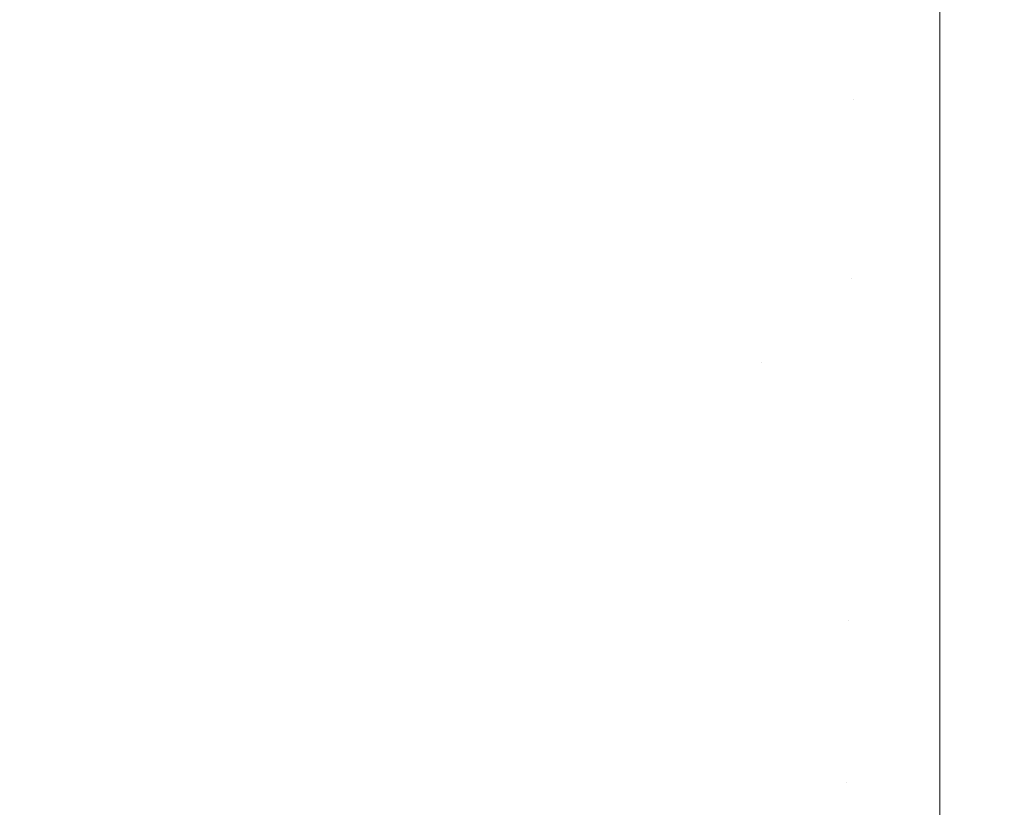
# Model space of a CAD drawing. Header units: centimetres. Extents: x -17.1 to 18.2, y 4.2 to 6.
# Tile 18 of 256: x -17.02903 to -17.0197, y 4.21465 to 4.22211. Entities that reach past the tile are written whole.
import ezdxf

# ---------------------------------------------------------------- set-up
doc = ezdxf.new("R2010")
doc.units = ezdxf.units.CM
doc.header["$LTSCALE"] = 2.54
doc.layers.add('Lucido design-1', color=7, linetype='Continuous')

# ---------------------------------------------------------------- blocks, each defined once
blk = doc.blocks.new('Gruppo-3-1')
at = {"color": 7, "linetype": 'Continuous', "lineweight": 9}
for points, invisible_edges in [([(-17.0276174, 4.2221233, -2276.2606853), (-17.026812, 4.2219611, -2276.2606853), (-17.0266685, 4.2236879, -2276.2585159), (-17.0274561, 4.2238465, -2276.2585159)], 15), ([(-17.0258786, 4.2235476, -2276.2585159), (-17.0266685, 4.2236879, -2276.2585159), (-17.026812, 4.2219611, -2276.2606853), (-17.0260042, 4.2218177, -2276.2606853)], 15), ([(-17.0211246, 4.221357, -2276.2606853), (-17.0203085, 4.2208767, -2276.2612938), (-17.0203085, 4.2236076, -2276.2578912), (-17.0211066, 4.2230971, -2276.2585159)], 13), ([(-17.0203085, 4.2236076, -2276.2578912), (-17.0203085, 4.2208767, -2276.2612938), (18.1472337, 4.2208767, -2276.2612938), (18.1472337, 4.2222307, -2276.2596068)], 10), ([(18.1472337, 4.2236076, -2276.9864487), (18.1472337, 4.2208767, -2276.9830461), (-17.0203085, 4.2208767, -2276.9830461), (-17.0203085, 4.2222307, -2276.9847332)], 10), ([(-17.0260042, 4.2218177, -2276.2606853), (-17.0251944, 4.2216932, -2276.2606853), (-17.0250866, 4.2234259, -2276.2585159), (-17.0258786, 4.2235476, -2276.2585159)], 15), ([(-17.0242929, 4.2233227, -2276.2585159), (-17.0250866, 4.2234259, -2276.2585159), (-17.0251944, 4.2216932, -2276.2606853), (-17.0243828, 4.2215877, -2276.2606853)], 15), ([(-17.0243828, 4.2215877, -2276.2606853), (-17.0235698, 4.2215013, -2276.2606853), (-17.0234978, 4.2232382, -2276.2585159), (-17.0242929, 4.2233227, -2276.2585159)], 15), ([(-17.0227015, 4.2231724, -2276.2585159), (-17.0234978, 4.2232382, -2276.2585159), (-17.0235698, 4.2215013, -2276.2606853), (-17.0227555, 4.221434, -2276.2606853)], 15), ([(-17.0267407, 4.2228191, -2276.9847481), (-17.026812, 4.2219611, -2276.9836547), (-17.0284201, 4.2223042, -2276.9836547), (-17.0283312, 4.2231585, -2276.9847481)], 15), ([(-17.0227555, 4.221434, -2276.2606853), (-17.0219403, 4.2213859, -2276.2606853), (-17.0219043, 4.2231253, -2276.2585159), (-17.0227015, 4.2231724, -2276.2585159)], 15), ([(-17.0211066, 4.2230971, -2276.2585159), (-17.0219043, 4.2231253, -2276.2585159), (-17.0219403, 4.2213859, -2276.2606853), (-17.0211246, 4.221357, -2276.2606853)], 15), ([(-17.0251409, 4.2225541, -2276.9847481), (-17.0251944, 4.2216932, -2276.9836547), (-17.026812, 4.2219611, -2276.9836547), (-17.0267407, 4.2228191, -2276.9847481)], 15), ([(-17.0301216, 4.221883, -2276.982544), (-17.0300165, 4.2227216, -2276.9836547), (-17.0284201, 4.2223042, -2276.9836547), (-17.0285079, 4.2214611, -2276.982544)], 15), ([(-17.0294115, 4.2208334, -2276.2629238), (-17.0285945, 4.2206296, -2276.2629238), (-17.0284201, 4.2223042, -2276.2606853), (-17.0292199, 4.2225037, -2276.2606853)], 15), ([(-17.023534, 4.2223643, -2276.9847481), (-17.0235698, 4.2215013, -2276.9836547), (-17.0251944, 4.2216932, -2276.9836547), (-17.0251409, 4.2225541, -2276.9847481)], 15), ([(-17.0276174, 4.2221233, -2276.2606853), (-17.0284201, 4.2223042, -2276.2606853), (-17.0285945, 4.2206296, -2276.2629238), (-17.0277745, 4.2204448, -2276.2629238)], 15), ([(-17.0285079, 4.2214611, -2276.982544), (-17.0284201, 4.2223042, -2276.9836547), (-17.026812, 4.2219611, -2276.9836547), (-17.0268824, 4.2211143, -2276.982544)], 15), ([(-17.0219224, 4.2222502, -2276.9847481), (-17.0219403, 4.2213859, -2276.9836547), (-17.0235698, 4.2215013, -2276.9836547), (-17.023534, 4.2223643, -2276.9847481)], 15), ([(-17.0203085, 4.2222307, -2276.9847332), (-17.0203085, 4.2208767, -2276.9830461), (-17.0219403, 4.2213859, -2276.9836547), (-17.0219224, 4.2222502, -2276.9847481)], 14), ([(-17.0277745, 4.2204448, -2276.2629238), (-17.0269518, 4.2202791, -2276.2629238), (-17.026812, 4.2219611, -2276.2606853), (-17.0276174, 4.2221233, -2276.2606853)], 15), ([(-17.0260042, 4.2218177, -2276.2606853), (-17.026812, 4.2219611, -2276.2606853), (-17.0269518, 4.2202791, -2276.2629238), (-17.0261267, 4.2201326, -2276.2629238)], 15), ([(-17.0268824, 4.2211143, -2276.982544), (-17.026812, 4.2219611, -2276.9836547), (-17.0251944, 4.2216932, -2276.9836547), (-17.0252473, 4.2208435, -2276.982544)], 15), ([(-17.0285079, 4.2214611, -2276.982544), (-17.0285945, 4.2206296, -2276.9814162), (-17.0302252, 4.2210559, -2276.9814162), (-17.0301216, 4.221883, -2276.982544)], 15), ([(-17.0261267, 4.2201326, -2276.2629238), (-17.0252995, 4.2200054, -2276.2629238), (-17.0251944, 4.2216932, -2276.2606853), (-17.0260042, 4.2218177, -2276.2606853)], 15), ([(-17.0243828, 4.2215877, -2276.2606853), (-17.0251944, 4.2216932, -2276.2606853), (-17.0252995, 4.2200054, -2276.2629238), (-17.0244704, 4.2198976, -2276.2629238)], 15), ([(-17.0252473, 4.2208435, -2276.982544), (-17.0251944, 4.2216932, -2276.9836547), (-17.0235698, 4.2215013, -2276.9836547), (-17.0236051, 4.2206495, -2276.982544)], 15), ([(-17.0244704, 4.2198976, -2276.2629238), (-17.0236399, 4.2198094, -2276.2629238), (-17.0235698, 4.2215013, -2276.2606853), (-17.0243828, 4.2215877, -2276.2606853)], 15), ([(-17.0268824, 4.2211143, -2276.982544), (-17.0269518, 4.2202791, -2276.9814162), (-17.0285945, 4.2206296, -2276.9814162), (-17.0285079, 4.2214611, -2276.982544)], 15), ([(-17.0227555, 4.221434, -2276.2606853), (-17.0235698, 4.2215013, -2276.2606853), (-17.0236399, 4.2198094, -2276.2629238), (-17.0228081, 4.2197406, -2276.2629238)], 15), ([(-17.0236051, 4.2206495, -2276.982544), (-17.0235698, 4.2215013, -2276.9836547), (-17.0219403, 4.2213859, -2276.9836547), (-17.021958, 4.2205328, -2276.982544)], 15), ([(-17.0228081, 4.2197406, -2276.2629238), (-17.0219754, 4.2196915, -2276.2629238), (-17.0219403, 4.2213859, -2276.2606853), (-17.0227555, 4.221434, -2276.2606853)], 15), ([(-17.0211246, 4.221357, -2276.2606853), (-17.0219403, 4.2213859, -2276.2606853), (-17.0219754, 4.2196915, -2276.2629238), (-17.0211421, 4.219662, -2276.2629238)], 15), ([(-17.021958, 4.2205328, -2276.982544), (-17.0219403, 4.2213859, -2276.9836547), (-17.0203085, 4.2208767, -2276.9830461)], 11), ([(-17.0211421, 4.219662, -2276.2629238), (-17.0203085, 4.2208767, -2276.2612938), (-17.0211246, 4.221357, -2276.2606853)], 11), ([(-17.0252473, 4.2208435, -2276.982544), (-17.0252995, 4.2200054, -2276.9814162), (-17.0269518, 4.2202791, -2276.9814162), (-17.0268824, 4.2211143, -2276.982544)], 15), ([(-17.0303273, 4.2202408, -2276.9802713), (-17.0302252, 4.2210559, -2276.9814162), (-17.0285945, 4.2206296, -2276.9814162), (-17.0286798, 4.2198101, -2276.9802713)], 15), ([(-17.0295975, 4.2192109, -2276.2652305), (-17.0287638, 4.219003, -2276.2652305), (-17.0285945, 4.2206296, -2276.2629238), (-17.0294115, 4.2208334, -2276.2629238)], 15), ([(-17.0236051, 4.2206495, -2276.982544), (-17.0236399, 4.2198094, -2276.9814162), (-17.0252995, 4.2200054, -2276.9814162), (-17.0252473, 4.2208435, -2276.982544)], 15), ([(-17.0203085, 4.2208767, -2276.9830461), (-17.0203085, 4.2196713, -2276.9814022), (-17.0219754, 4.2196915, -2276.9814162), (-17.021958, 4.2205328, -2276.982544)], 14), ([(-17.0203085, 4.2182968, -2276.2648123), (-17.0203085, 4.2208767, -2276.2612938), (-17.0211421, 4.219662, -2276.2629238)], 10), ([(-17.0203085, 4.2208767, -2276.2612938), (-17.0203085, 4.2182968, -2276.2648123), (18.1472337, 4.2182968, -2276.2648123), (18.1472337, 4.2196713, -2276.2629378)], 10), ([(18.1472337, 4.2196713, -2276.2629378), (18.1472337, 4.2208767, -2276.2612938), (-17.0203085, 4.2208767, -2276.2612938)], 10), ([(18.1472337, 4.2208767, -2276.9830461), (18.1472337, 4.2182968, -2276.9795276), (-17.0203085, 4.2182968, -2276.9795276), (-17.0203085, 4.2196713, -2276.9814022)], 10), ([(-17.0203085, 4.2196713, -2276.9814022), (-17.0203085, 4.2208767, -2276.9830461), (18.1472337, 4.2208767, -2276.9830461)], 10), ([(-17.0277745, 4.2204448, -2276.2629238), (-17.0285945, 4.2206296, -2276.2629238), (-17.0287638, 4.219003, -2276.2652305), (-17.0279271, 4.2188144, -2276.2652305)], 15), ([(-17.0286798, 4.2198101, -2276.9802713), (-17.0285945, 4.2206296, -2276.9814162), (-17.0269518, 4.2202791, -2276.9814162), (-17.0270202, 4.219456, -2276.9802713)], 15), ([(-17.021958, 4.2205328, -2276.982544), (-17.0219754, 4.2196915, -2276.9814162), (-17.0236399, 4.2198094, -2276.9814162), (-17.0236051, 4.2206495, -2276.982544)], 15), ([(-17.0279271, 4.2188144, -2276.2652305), (-17.0270876, 4.2186453, -2276.2652305), (-17.0269518, 4.2202791, -2276.2629238), (-17.0277745, 4.2204448, -2276.2629238)], 15), ([(-17.0286798, 4.2198101, -2276.9802713), (-17.0287638, 4.219003, -2276.9791095), (-17.0304279, 4.219438, -2276.9791095), (-17.0303273, 4.2202408, -2276.9802713)], 15), ([(-17.0261267, 4.2201326, -2276.2629238), (-17.0269518, 4.2202791, -2276.2629238), (-17.0270876, 4.2186453, -2276.2652305), (-17.0262456, 4.2184958, -2276.2652305)], 15), ([(-17.0270202, 4.219456, -2276.9802713), (-17.0269518, 4.2202791, -2276.9814162), (-17.0252995, 4.2200054, -2276.9814162), (-17.0253509, 4.2191795, -2276.9802713)], 15), ([(-17.0262456, 4.2184958, -2276.2652305), (-17.0254015, 4.2183661, -2276.2652305), (-17.0252995, 4.2200054, -2276.2629238), (-17.0261267, 4.2201326, -2276.2629238)], 15), ([(-17.0244704, 4.2198976, -2276.2629238), (-17.0252995, 4.2200054, -2276.2629238), (-17.0254015, 4.2183661, -2276.2652305), (-17.0245555, 4.2182561, -2276.2652305)], 15), ([(-17.0253509, 4.2191795, -2276.9802713), (-17.0252995, 4.2200054, -2276.9814162), (-17.0236399, 4.2198094, -2276.9814162), (-17.0236742, 4.2189814, -2276.9802713)], 15), ([(-17.0245555, 4.2182561, -2276.2652305), (-17.023708, 4.218166, -2276.2652305), (-17.0236399, 4.2198094, -2276.2629238), (-17.0244704, 4.2198976, -2276.2629238)], 15), ([(-17.0270202, 4.219456, -2276.9802713), (-17.0270876, 4.2186453, -2276.9791095), (-17.0287638, 4.219003, -2276.9791095), (-17.0286798, 4.2198101, -2276.9802713)], 15), ([(-17.0228081, 4.2197406, -2276.2629238), (-17.0236399, 4.2198094, -2276.2629238), (-17.023708, 4.218166, -2276.2652305), (-17.0228592, 4.2180959, -2276.2652305)], 15), ([(-17.0236742, 4.2189814, -2276.9802713), (-17.0236399, 4.2198094, -2276.9814162), (-17.0219754, 4.2196915, -2276.9814162), (-17.0219926, 4.2188623, -2276.9802713)], 15), ([(-17.0228592, 4.2180959, -2276.2652305), (-17.0220095, 4.2180457, -2276.2652305), (-17.0219754, 4.2196915, -2276.2629238), (-17.0228081, 4.2197406, -2276.2629238)], 15), ([(-17.0211421, 4.219662, -2276.2629238), (-17.0219754, 4.2196915, -2276.2629238), (-17.0220095, 4.2180457, -2276.2652305), (-17.0211591, 4.2180156, -2276.2652305)], 15), ([(-17.0219926, 4.2188623, -2276.9802713), (-17.0219754, 4.2196915, -2276.9814162), (-17.0203085, 4.2196713, -2276.9814022), (-17.0203085, 4.2182968, -2276.9795276)], 11), ([(-17.0211421, 4.219662, -2276.2629238), (-17.0211591, 4.2180156, -2276.2652305), (-17.0203085, 4.2182968, -2276.2648123)], 11), ([(-17.0305268, 4.2186481, -2276.9779309), (-17.0304279, 4.219438, -2276.9791095), (-17.0287638, 4.219003, -2276.9791095), (-17.0288465, 4.2182088, -2276.9779309)], 15), ([(-17.0253509, 4.2191795, -2276.9802713), (-17.0254015, 4.2183661, -2276.9791095), (-17.0270876, 4.2186453, -2276.9791095), (-17.0270202, 4.219456, -2276.9802713)], 15), ([(-17.0297777, 4.2176399, -2276.2676041), (-17.0289278, 4.217428, -2276.2676041), (-17.0287638, 4.219003, -2276.2652305), (-17.0295975, 4.2192109, -2276.2652305)], 15), ([(-17.0236742, 4.2189814, -2276.9802713), (-17.023708, 4.218166, -2276.9791095), (-17.0254015, 4.2183661, -2276.9791095), (-17.0253509, 4.2191795, -2276.9802713)], 15), ([(-17.0279271, 4.2188144, -2276.2652305), (-17.0287638, 4.219003, -2276.2652305), (-17.0289278, 4.217428, -2276.2676041), (-17.0280748, 4.2172358, -2276.2676041)], 15), ([(-17.0288465, 4.2182088, -2276.9779309), (-17.0287638, 4.219003, -2276.9791095), (-17.0270876, 4.2186453, -2276.9791095), (-17.0271539, 4.2178477, -2276.9779309)], 15), ([(-17.0219926, 4.2188623, -2276.9802713), (-17.0220095, 4.2180457, -2276.9791095), (-17.023708, 4.218166, -2276.9791095), (-17.0236742, 4.2189814, -2276.9802713)], 15), ([(-17.0203085, 4.2182968, -2276.9795276), (-17.0220095, 4.2180457, -2276.9791095), (-17.0219926, 4.2188623, -2276.9802713)], 11), ([(-17.0280748, 4.2172358, -2276.2676041), (-17.027219, 4.2170634, -2276.2676041), (-17.0270876, 4.2186453, -2276.2652305), (-17.0279271, 4.2188144, -2276.2652305)], 15), ([(-17.0288465, 4.2182088, -2276.9779309), (-17.0289278, 4.217428, -2276.9767358), (-17.0306241, 4.2178715, -2276.9767358), (-17.0305268, 4.2186481, -2276.9779309)], 15), ([(-17.0262456, 4.2184958, -2276.2652305), (-17.0270876, 4.2186453, -2276.2652305), (-17.027219, 4.2170634, -2276.2676041), (-17.0263607, 4.216911, -2276.2676041)], 15), ([(-17.0271539, 4.2178477, -2276.9779309), (-17.0270876, 4.2186453, -2276.9791095), (-17.0254015, 4.2183661, -2276.9791095), (-17.0254513, 4.2175657, -2276.9779309)], 15), ([(-17.0263607, 4.216911, -2276.2676041), (-17.0255002, 4.2167787, -2276.2676041), (-17.0254015, 4.2183661, -2276.2652305), (-17.0262456, 4.2184958, -2276.2652305)], 15), ([(-17.0245555, 4.2182561, -2276.2652305), (-17.0254015, 4.2183661, -2276.2652305), (-17.0255002, 4.2167787, -2276.2676041), (-17.0246379, 4.2166666, -2276.2676041)], 15), ([(-17.0254513, 4.2175657, -2276.9779309), (-17.0254015, 4.2183661, -2276.9791095), (-17.023708, 4.218166, -2276.9791095), (-17.0237412, 4.2173636, -2276.9779309)], 15), ([(-17.0220261, 4.2172422, -2276.9779309), (-17.0220095, 4.2180457, -2276.9791095), (-17.0203085, 4.2182968, -2276.9795276), (-17.0203085, 4.2172212, -2276.9779179)], 11), ([(-17.0211756, 4.2164215, -2276.2676041), (-17.0203085, 4.2158729, -2276.26844), (-17.0203085, 4.2182968, -2276.2648123), (-17.0211591, 4.2180156, -2276.2652305)], 13), ([(-17.0203085, 4.2182968, -2276.2648123), (-17.0203085, 4.2158729, -2276.26844), (18.1472337, 4.2158729, -2276.26844), (18.1472337, 4.2172212, -2276.2664221)], 10), ([(18.1472337, 4.2172212, -2276.2664221), (18.1472337, 4.2182968, -2276.2648123), (-17.0203085, 4.2182968, -2276.2648123)], 10), ([(18.1472337, 4.2182968, -2276.9795276), (18.1472337, 4.2158729, -2276.9758999), (-17.0203085, 4.2158729, -2276.9758999), (-17.0203085, 4.2172212, -2276.9779179)], 10), ([(-17.0203085, 4.2172212, -2276.9779179), (-17.0203085, 4.2182968, -2276.9795276), (18.1472337, 4.2182968, -2276.9795276)], 10), ([(-17.0271539, 4.2178477, -2276.9779309), (-17.027219, 4.2170634, -2276.9767358), (-17.0289278, 4.217428, -2276.9767358), (-17.0288465, 4.2182088, -2276.9779309)], 15), ([(-17.0246379, 4.2166666, -2276.2676041), (-17.0237739, 4.2165748, -2276.2676041), (-17.023708, 4.218166, -2276.2652305), (-17.0245555, 4.2182561, -2276.2652305)], 15), ([(-17.0228592, 4.2180959, -2276.2652305), (-17.023708, 4.218166, -2276.2652305), (-17.0237739, 4.2165748, -2276.2676041), (-17.0229086, 4.2165033, -2276.2676041)], 15), ([(-17.0237412, 4.2173636, -2276.9779309), (-17.023708, 4.218166, -2276.9791095), (-17.0220095, 4.2180457, -2276.9791095), (-17.0220261, 4.2172422, -2276.9779309)], 15), ([(-17.0229086, 4.2165033, -2276.2676041), (-17.0220425, 4.2164522, -2276.2676041), (-17.0220095, 4.2180457, -2276.2652305), (-17.0228592, 4.2180959, -2276.2652305)], 15), ([(-17.0211591, 4.2180156, -2276.2652305), (-17.0220095, 4.2180457, -2276.2652305), (-17.0220425, 4.2164522, -2276.2676041), (-17.0211756, 4.2164215, -2276.2676041)], 15), ([(-17.0307197, 4.2171085, -2276.9755243), (-17.0306241, 4.2178715, -2276.9767358), (-17.0289278, 4.217428, -2276.9767358), (-17.0290077, 4.2166609, -2276.9755243)], 15), ([(-17.0254513, 4.2175657, -2276.9779309), (-17.0255002, 4.2167787, -2276.9767358), (-17.027219, 4.2170634, -2276.9767358), (-17.0271539, 4.2178477, -2276.9779309)], 15), ([(-17.0299515, 4.2161239, -2276.2700433), (-17.0290861, 4.2159081, -2276.2700433), (-17.0289278, 4.217428, -2276.2676041), (-17.0297777, 4.2176399, -2276.2676041)], 15), ([(-17.0237412, 4.2173636, -2276.9779309), (-17.0237739, 4.2165748, -2276.9767358), (-17.0255002, 4.2167787, -2276.9767358), (-17.0254513, 4.2175657, -2276.9779309)], 15), ([(-17.0280748, 4.2172358, -2276.2676041), (-17.0289278, 4.217428, -2276.2676041), (-17.0290861, 4.2159081, -2276.2700433), (-17.0282174, 4.2157123, -2276.2700433)], 15), ([(-17.0290077, 4.2166609, -2276.9755243), (-17.0289278, 4.217428, -2276.9767358), (-17.027219, 4.2170634, -2276.9767358), (-17.0272831, 4.2162929, -2276.9755243)], 15), ([(-17.0220261, 4.2172422, -2276.9779309), (-17.0220425, 4.2164522, -2276.9767358), (-17.0237739, 4.2165748, -2276.9767358), (-17.0237412, 4.2173636, -2276.9779309)], 15), ([(-17.0282174, 4.2157123, -2276.2700433), (-17.0273459, 4.2155368, -2276.2700433), (-17.027219, 4.2170634, -2276.2676041), (-17.0280748, 4.2172358, -2276.2676041)], 15), ([(-17.0203085, 4.2172212, -2276.9779179), (-17.0203085, 4.2158729, -2276.9758999), (-17.0220425, 4.2164522, -2276.9767358), (-17.0220261, 4.2172422, -2276.9779309)], 14), ([(-17.0290077, 4.2166609, -2276.9755243), (-17.0290861, 4.2159081, -2276.9742967), (-17.0308135, 4.2163597, -2276.9742967), (-17.0307197, 4.2171085, -2276.9755243)], 15), ([(-17.0263607, 4.216911, -2276.2676041), (-17.027219, 4.2170634, -2276.2676041), (-17.0273459, 4.2155368, -2276.2700433), (-17.0264719, 4.2153816, -2276.2700433)], 15), ([(-17.0272831, 4.2162929, -2276.9755243), (-17.027219, 4.2170634, -2276.9767358), (-17.0255002, 4.2167787, -2276.9767358), (-17.0255483, 4.2160056, -2276.9755243)], 15), ([(-17.0264719, 4.2153816, -2276.2700433), (-17.0255956, 4.2152468, -2276.2700433), (-17.0255002, 4.2167787, -2276.2676041), (-17.0263607, 4.216911, -2276.2676041)], 15), ([(-17.0246379, 4.2166666, -2276.2676041), (-17.0255002, 4.2167787, -2276.2676041), (-17.0255956, 4.2152468, -2276.2700433), (-17.0247173, 4.2151327, -2276.2700433)], 15), ([(-17.0255483, 4.2160056, -2276.9755243), (-17.0255002, 4.2167787, -2276.9767358), (-17.0237739, 4.2165748, -2276.9767358), (-17.023806, 4.2157998, -2276.9755243)], 15), ([(-17.0272831, 4.2162929, -2276.9755243), (-17.0273459, 4.2155368, -2276.9742967), (-17.0290861, 4.2159081, -2276.9742967), (-17.0290077, 4.2166609, -2276.9755243)], 15), ([(-17.0247173, 4.2151327, -2276.2700433), (-17.0238375, 4.2150392, -2276.2700433), (-17.0237739, 4.2165748, -2276.2676041), (-17.0246379, 4.2166666, -2276.2676041)], 15), ([(-17.0229086, 4.2165033, -2276.2676041), (-17.0237739, 4.2165748, -2276.2676041), (-17.0238375, 4.2150392, -2276.2700433), (-17.0229564, 4.2149663, -2276.2700433)], 15), ([(-17.023806, 4.2157998, -2276.9755243), (-17.0237739, 4.2165748, -2276.9767358), (-17.0220425, 4.2164522, -2276.9767358), (-17.0220585, 4.215676, -2276.9755243)], 15), ([(-17.0229564, 4.2149663, -2276.2700433), (-17.0220743, 4.2149143, -2276.2700433), (-17.0220425, 4.2164522, -2276.2676041), (-17.0229086, 4.2165033, -2276.2676041)], 15), ([(-17.0211756, 4.2164215, -2276.2676041), (-17.0220425, 4.2164522, -2276.2676041), (-17.0220743, 4.2149143, -2276.2700433), (-17.0211916, 4.2148831, -2276.2700433)], 15), ([(-17.0220585, 4.215676, -2276.9755243), (-17.0220425, 4.2164522, -2276.9767358), (-17.0203085, 4.2158729, -2276.9758999)], 11), ([(-17.0211916, 4.2148831, -2276.2700433), (-17.0203085, 4.2158729, -2276.26844), (-17.0211756, 4.2164215, -2276.2676041)], 11), ([(-17.0255483, 4.2160056, -2276.9755243), (-17.0255956, 4.2152468, -2276.9742967), (-17.0273459, 4.2155368, -2276.9742967), (-17.0272831, 4.2162929, -2276.9755243)], 15), ([(-17.023806, 4.2157998, -2276.9755243), (-17.0238375, 4.2150392, -2276.9742967), (-17.0255956, 4.2152468, -2276.9742967), (-17.0255483, 4.2160056, -2276.9755243)], 15), ([(-17.0282174, 4.2157123, -2276.2700433), (-17.0290861, 4.2159081, -2276.2700433), (-17.0292382, 4.2144467, -2276.2725463), (-17.0283545, 4.2142475, -2276.2725463)], 15), ([(-17.0291629, 4.2151698, -2276.973053), (-17.0290861, 4.2159081, -2276.9742967), (-17.0273459, 4.2155368, -2276.9742967), (-17.0274075, 4.2147953, -2276.973053)], 15), ([(-17.0203085, 4.2158729, -2276.9758999), (-17.0203085, 4.2148926, -2276.9742845), (-17.0220743, 4.2149143, -2276.9742967), (-17.0220585, 4.215676, -2276.9755243)], 14), ([(-17.0203085, 4.2136095, -2276.27217), (-17.0203085, 4.2158729, -2276.26844), (-17.0211916, 4.2148831, -2276.2700433)], 10), ([(-17.0203085, 4.2158729, -2276.26844), (-17.0203085, 4.2136095, -2276.27217), (18.1472337, 4.2136095, -2276.27217), (18.1472337, 4.2141399, -2276.2712958)], 10), ([(18.1472337, 4.2141399, -2276.2712958), (18.1472337, 4.2148926, -2276.2700554), (-17.0203085, 4.2158729, -2276.26844)], 10), ([(18.1472337, 4.2148926, -2276.2700554), (18.1472337, 4.2158729, -2276.26844), (-17.0203085, 4.2158729, -2276.26844)], 10), ([(18.1472337, 4.2158729, -2276.9758999), (-17.0203085, 4.2141399, -2276.9730442), (-17.0203085, 4.2148926, -2276.9742845)], 9), ([(18.1472337, 4.2158729, -2276.9758999), (18.1472337, 4.2136095, -2276.97217), (-17.0203085, 4.2136095, -2276.97217), (-17.0203085, 4.2141399, -2276.9730442)], 10), ([(-17.0203085, 4.2148926, -2276.9742845), (-17.0203085, 4.2158729, -2276.9758999), (18.1472337, 4.2158729, -2276.9758999)], 10), ([(-17.0220585, 4.215676, -2276.9755243), (-17.0220743, 4.2149143, -2276.9742967), (-17.0238375, 4.2150392, -2276.9742967), (-17.023806, 4.2157998, -2276.9755243)], 15), ([(-17.0283545, 4.2142475, -2276.2725463), (-17.0274679, 4.2140689, -2276.2725463), (-17.0273459, 4.2155368, -2276.2700433), (-17.0282174, 4.2157123, -2276.2700433)], 15), ([(-17.0264719, 4.2153816, -2276.2700433), (-17.0273459, 4.2155368, -2276.2700433), (-17.0274679, 4.2140689, -2276.2725463), (-17.0265787, 4.2139111, -2276.2725463)], 15), ([(-17.0274075, 4.2147953, -2276.973053), (-17.0273459, 4.2155368, -2276.9742967), (-17.0255956, 4.2152468, -2276.9742967), (-17.0256419, 4.2145028, -2276.973053)], 15), ([(-17.0265787, 4.2139111, -2276.2725463), (-17.0256872, 4.213774, -2276.2725463), (-17.0255956, 4.2152468, -2276.2700433), (-17.0264719, 4.2153816, -2276.2700433)], 15), ([(-17.0247173, 4.2151327, -2276.2700433), (-17.0255956, 4.2152468, -2276.2700433), (-17.0256872, 4.213774, -2276.2725463), (-17.0247938, 4.2136579, -2276.2725463)], 15), ([(-17.0256419, 4.2145028, -2276.973053), (-17.0255956, 4.2152468, -2276.9742967), (-17.0238375, 4.2150392, -2276.9742967), (-17.0238684, 4.2142933, -2276.973053)], 15), ([(-17.0274075, 4.2147953, -2276.973053), (-17.0274679, 4.2140689, -2276.9717937), (-17.0292382, 4.2144467, -2276.9717937), (-17.0291629, 4.2151698, -2276.973053)], 15), ([(-17.0247938, 4.2136579, -2276.2725463), (-17.0238987, 4.2135627, -2276.2725463), (-17.0238375, 4.2150392, -2276.2700433), (-17.0247173, 4.2151327, -2276.2700433)], 15), ([(-17.0229564, 4.2149663, -2276.2700433), (-17.0238375, 4.2150392, -2276.2700433), (-17.0238987, 4.2135627, -2276.2725463), (-17.0230023, 4.2134886, -2276.2725463)], 15), ([(-17.0238684, 4.2142933, -2276.973053), (-17.0238375, 4.2150392, -2276.9742967), (-17.0220743, 4.2149143, -2276.9742967), (-17.0220898, 4.2141674, -2276.973053)], 15), ([(-17.0230023, 4.2134886, -2276.2725463), (-17.0221049, 4.2134357, -2276.2725463), (-17.0220743, 4.2149143, -2276.2700433), (-17.0229564, 4.2149663, -2276.2700433)], 15), ([(-17.0211916, 4.2148831, -2276.2700433), (-17.0220743, 4.2149143, -2276.2700433), (-17.0221049, 4.2134357, -2276.2725463), (-17.0212069, 4.2134039, -2276.2725463)], 15), ([(-17.0220898, 4.2141674, -2276.973053), (-17.0220743, 4.2149143, -2276.9742967), (-17.0203085, 4.2148926, -2276.9742845), (-17.0203085, 4.2141399, -2276.9730442)], 11), ([(-17.0211916, 4.2148831, -2276.2700433), (-17.0212069, 4.2134039, -2276.2725463), (-17.0203085, 4.2136095, -2276.27217)], 11), ([(-17.0265787, 4.2139111, -2276.9717937), (-17.0274679, 4.2140689, -2276.9717937), (-17.0274075, 4.2147953, -2276.973053), (-17.0256419, 4.2145028, -2276.973053)], 15)]:
    blk.add_3dface(points, dxfattribs=dict(at, invisible_edges=invisible_edges))
blk = doc.blocks.new('Gruppo-4-1')
at = {"color": 7}
blk.add_blockref('Gruppo-3-1', (0, 0), dxfattribs=at)

msp = doc.modelspace()

# ---------------------------------------------------------------- block references
at = {"layer": 'Lucido design-1', "color": 7}
msp.add_blockref('Gruppo-4-1', (0, 0), dxfattribs=at)

doc.saveas('drawing.dxf')
